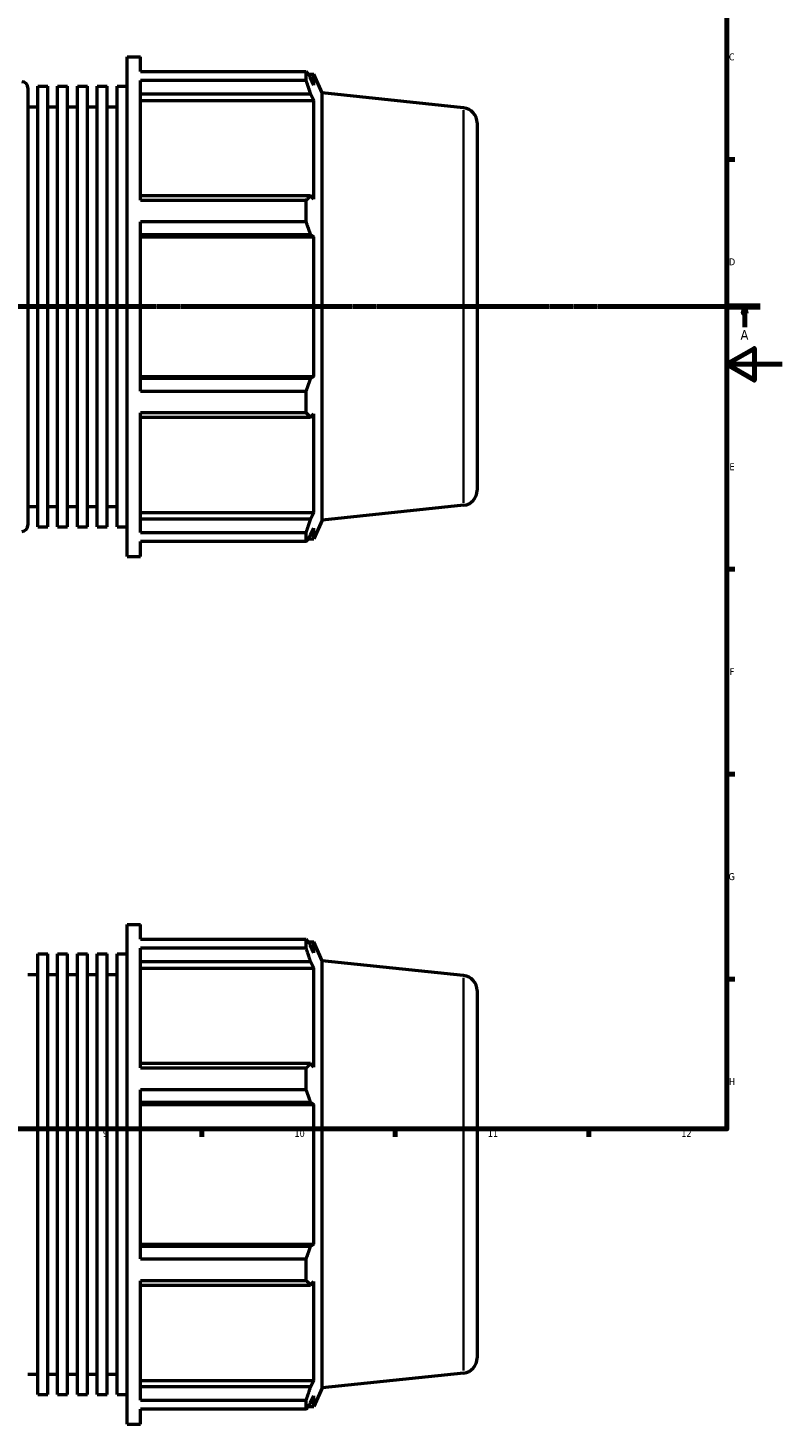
# Model space of a CAD drawing. Header units: millimetres. Extents: x -183 to 1435, y -87 to 1007.
# Tile 4 of 7: x 568 to 841, y -87 to 419. Entities that reach past the tile are written whole.
import ezdxf

# ---------------------------------------------------------------- set-up
doc = ezdxf.new("R2010")
doc.units = ezdxf.units.MM
doc.linetypes.add('CHAIN', pattern=[0.7087, 0.4724, -0.0591, 0.1181, -0.0591])
for name, color, linetype, lineweight in [('Border (ISO)', 7, 'Continuous', 70), ('Section Line (ISO)', 7, 'CHAIN', 70), ('Visible (ISO)', 7, 'Continuous', 50), ('Visible Narrow (ISO)', 7, 'Continuous', 35)]:
    doc.layers.add(name, color=color, linetype=linetype, lineweight=lineweight)
doc.styles.add('Label Text (ISO)', font='tahoma.ttf')
doc.styles.add('Note Text (ISO)', font='tahoma.ttf')

# ---------------------------------------------------------------- blocks, each defined once
blk = doc.blocks.new('Borders Default Border')
at = {"layer": 'Border (ISO)'}
for p, q in [((821, 371.25), (823.9, 371.25)), ((821, 222.75), (823.9, 222.75)), ((821, 148.5), (823.9, 148.5)), ((821, 74.25), (823.9, 74.25)), ((630.75, 20), (630.75, 17.1)), ((700.83, 20), (700.83, 17.1)), ((770.92, 20), (770.92, 17.1))]:
    blk.add_line(p, q, dxfattribs=at)
at = {"layer": 'Border (ISO)', "flags": 128}
for points in [[(20, 20), (20, 574), (821, 574), (821, 20), (20, 20)], [(841, 297), (821, 297), (831, 302.77), (831, 291.23), (821, 297)]]:
    blk.add_lwpolyline(points, dxfattribs=at)
at = {"layer": 'Border (ISO)', "color": 232, "true_color": 0xca0064, "char_height": 2.5, "attachment_point": 7, "style": 'Note Text (ISO)'}
for s, insert in [('C', (821.73, 407.08)), ('D', (821.73, 332.88)), ('E', (821.94, 258.63)), ('F', (822, 184.38)), ('G', (821.61, 110.08)), ('H', (821.74, 35.88)), ('9', (594.88, 17.05)), ('10', (664.29, 17.05)), ('11', (734.37, 17.1)), ('12', (804.46, 17.1))]:
    blk.add_mtext(s, dxfattribs=dict(at, insert=insert))
blk = doc.blocks.new('2dTransSection0')
at = {"layer": 'Section Line (ISO)', "linetype": 'CHAIN'}
blk.add_line((235.03, 317.93), (833.03, 317.93), dxfattribs=at)
at = {"layer": 'Section Line (ISO)', "linetype": 'Continuous', "lineweight": 140}
blk.add_line((821.86, 317.93), (833.03, 317.93), dxfattribs=at)
at = {"layer": 'Section Line (ISO)', "linetype": 'Continuous'}
for p, q in [((827.45, 317.93), (826.95, 315.43)), ((826.95, 315.43), (827.95, 315.43)), ((827.45, 315.43), (827.45, 317.93)), ((827.95, 315.43), (827.45, 317.93)), ((827.45, 310.43), (827.45, 315.43))]:
    blk.add_line(p, q, dxfattribs=at)
at = {"layer": 'Section Line (ISO)', "linetype": 'Continuous', "flags": 128}
blk.add_lwpolyline([(827.95, 315.43), (827.45, 317.93), (826.95, 315.43), (827.95, 315.43)], dxfattribs=at)
at = {"layer": 'Section Line (ISO)'}
blk.add_solid([(827.95, 315.43), (827.45, 317.93), (826.95, 315.43), (827.95, 315.43)], dxfattribs=at)
at = {"layer": 'Section Line (ISO)', "insert": (825.96, 305.93), "char_height": 3.5, "attachment_point": 7, "style": 'Label Text (ISO)'}
blk.add_mtext('A', dxfattribs=at)

msp = doc.modelspace()

# ---------------------------------------------------------------- linework, layer by layer
at = {"layer": 'Visible (ISO)'}
for p, q in [((603.648, 227.427), (603.648, 408.427)), ((603.648, 408.427), (608.561, 408.427)), ((608.561, 403.081), (608.561, 408.427)), ((608.561, 403.081), (668.556, 403.081)), ((608.561, 356.472), (608.561, 399.809)), ((668.556, 399.809), (608.561, 399.809)), ((668.556, 399.809), (668.556, 403.081)), ((669.258, 402.092), (671.377, 402.092)), ((671.377, 398.197), (670.168, 400.786)), ((674.388, 395.328), (671.377, 402.092)), ((671.377, 398.197), (671.377, 402.092)), ((567.717, 397.177), (567.717, 238.677)), ((571.31, 238.106), (571.31, 397.748)), ((571.31, 397.748), (574.903, 397.748)), ((574.903, 238.106), (574.903, 397.748)), ((578.496, 238.106), (578.496, 397.748)), ((578.496, 397.748), (582.09, 397.748)), ((582.09, 238.106), (582.09, 397.748)), ((585.683, 238.106), (585.683, 397.748)), ((585.683, 397.748), (589.276, 397.748)), ((589.276, 238.106), (589.276, 397.748)), ((592.869, 238.106), (592.869, 397.748)), ((592.869, 397.748), (596.462, 397.748)), ((596.462, 238.106), (596.462, 397.748)), ((600.055, 238.106), (600.055, 397.748)), ((600.055, 397.748), (603.648, 397.748)), ((608.561, 394.991), (670.168, 394.991)), ((670.168, 394.991), (671.377, 392.583)), ((674.388, 240.527), (674.388, 395.328)), ((725.606, 389.945), (674.388, 395.328)), ((567.717, 390.327), (571.31, 390.327)), ((574.903, 390.327), (578.496, 390.327)), ((582.09, 390.327), (585.683, 390.327)), ((589.276, 390.327), (592.869, 390.327)), ((596.462, 390.327), (600.055, 390.327)), ((608.561, 392.583), (671.377, 392.583)), ((671.377, 356.79), (671.377, 392.583)), ((730.531, 384.475), (730.531, 251.38)), ((670.168, 358.044), (608.561, 358.044)), ((608.561, 356.472), (668.556, 356.472)), ((668.556, 348.571), (668.556, 356.472)), ((671.377, 356.79), (670.168, 358.044)), ((608.561, 287.284), (608.561, 348.571)), ((668.556, 348.571), (608.561, 348.571)), ((608.561, 344.053), (670.168, 344.053)), ((670.168, 344.053), (671.377, 343.236)), ((608.561, 343.236), (671.377, 343.236)), ((671.377, 292.618), (671.377, 343.236)), ((608.561, 292.618), (671.377, 292.618)), ((670.168, 291.802), (608.561, 291.802)), ((671.377, 292.618), (670.168, 291.802)), ((608.561, 287.284), (668.556, 287.284)), ((668.556, 279.383), (668.556, 287.284)), ((608.561, 236.046), (608.561, 279.383)), ((668.556, 279.383), (608.561, 279.383)), ((670.168, 277.811), (671.377, 279.064)), ((671.377, 243.272), (671.377, 279.064)), ((608.561, 277.811), (670.168, 277.811)), ((567.717, 245.527), (571.31, 245.527)), ((574.903, 245.527), (578.496, 245.527)), ((582.09, 245.527), (585.683, 245.527)), ((589.276, 245.527), (592.869, 245.527)), ((596.462, 245.527), (600.055, 245.527)), ((608.561, 243.272), (671.377, 243.272)), ((671.377, 243.272), (670.168, 240.864)), ((725.606, 245.91), (674.388, 240.527)), ((571.31, 238.106), (574.903, 238.106)), ((578.496, 238.106), (582.09, 238.106)), ((585.683, 238.106), (589.276, 238.106)), ((592.869, 238.106), (596.462, 238.106)), ((600.055, 238.106), (603.648, 238.106)), ((670.168, 240.864), (608.561, 240.864)), ((674.388, 240.527), (671.377, 233.762)), ((608.561, 236.046), (668.556, 236.046)), ((608.561, 227.427), (608.561, 232.773)), ((668.556, 232.773), (608.561, 232.773)), ((668.556, 232.773), (668.556, 236.046)), ((669.258, 233.762), (671.377, 233.762)), ((670.168, 235.068), (671.377, 237.658)), ((671.377, 233.762), (671.377, 237.658)), ((603.648, 227.427), (608.561, 227.427)), ((603.648, -86.971), (603.648, 94.029)), ((603.648, 94.029), (608.561, 94.029)), ((608.561, 88.683), (608.561, 94.029)), ((608.561, 88.683), (668.556, 88.683)), ((668.556, 85.41), (668.556, 88.683)), ((669.258, 87.694), (671.377, 87.694)), ((671.377, 83.798), (670.168, 86.388)), ((674.388, 80.93), (671.377, 87.694)), ((671.377, 83.798), (671.377, 87.694)), ((571.31, -76.292), (571.31, 83.35)), ((571.31, 83.35), (574.903, 83.35)), ((574.903, -76.292), (574.903, 83.35)), ((578.496, -76.292), (578.496, 83.35)), ((578.496, 83.35), (582.09, 83.35)), ((582.09, -76.292), (582.09, 83.35)), ((585.683, -76.292), (585.683, 83.35)), ((585.683, 83.35), (589.276, 83.35)), ((589.276, -76.292), (589.276, 83.35)), ((592.869, -76.292), (592.869, 83.35)), ((592.869, 83.35), (596.462, 83.35)), ((596.462, -76.292), (596.462, 83.35)), ((600.055, -76.292), (600.055, 83.35)), ((600.055, 83.35), (603.648, 83.35)), ((608.561, 42.073), (608.561, 85.41)), ((668.556, 85.41), (608.561, 85.41)), ((567.717, 75.929), (571.31, 75.929)), ((574.903, 75.929), (578.496, 75.929)), ((582.09, 75.929), (585.683, 75.929)), ((589.276, 75.929), (592.869, 75.929)), ((596.462, 75.929), (600.055, 75.929)), ((608.561, 80.592), (670.168, 80.592)), ((608.561, 78.184), (671.377, 78.184)), ((670.168, 80.592), (671.377, 78.184)), ((671.377, 42.392), (671.377, 78.184)), ((674.388, -73.872), (674.388, 80.93)), ((725.606, 75.546), (674.388, 80.93)), ((730.531, 70.077), (730.531, -63.019)), ((670.168, 43.646), (608.561, 43.646)), ((608.561, 42.073), (668.556, 42.073)), ((668.556, 34.173), (668.556, 42.073)), ((671.377, 42.392), (670.168, 43.646)), ((608.561, -27.115), (608.561, 34.173)), ((668.556, 34.173), (608.561, 34.173)), ((608.561, 29.654), (670.168, 29.654)), ((608.561, 28.838), (671.377, 28.838)), ((670.168, 29.654), (671.377, 28.838)), ((671.377, -21.78), (671.377, 28.838)), ((608.561, -21.78), (671.377, -21.78)), ((670.168, -22.597), (608.561, -22.597)), ((671.377, -21.78), (670.168, -22.597)), ((608.561, -27.115), (668.556, -27.115)), ((668.556, -35.016), (668.556, -27.115)), ((608.561, -78.353), (608.561, -35.016)), ((668.556, -35.016), (608.561, -35.016)), ((670.168, -36.588), (671.377, -35.334)), ((671.377, -71.126), (671.377, -35.334)), ((608.561, -36.588), (670.168, -36.588)), ((567.717, -68.871), (571.31, -68.871)), ((574.903, -68.871), (578.496, -68.871)), ((582.09, -68.871), (585.683, -68.871)), ((589.276, -68.871), (592.869, -68.871)), ((596.462, -68.871), (600.055, -68.871)), ((725.606, -68.489), (674.388, -73.872)), ((608.561, -71.126), (671.377, -71.126)), ((670.168, -73.535), (608.561, -73.535)), ((671.377, -71.126), (670.168, -73.535)), ((674.388, -73.872), (671.377, -80.636)), ((571.31, -76.292), (574.903, -76.292)), ((578.496, -76.292), (582.09, -76.292)), ((585.683, -76.292), (589.276, -76.292)), ((592.869, -76.292), (596.462, -76.292)), ((600.055, -76.292), (603.648, -76.292)), ((608.561, -78.353), (668.556, -78.353)), ((668.556, -81.625), (668.556, -78.353)), ((669.258, -80.636), (671.377, -80.636)), ((670.168, -79.33), (671.377, -76.741)), ((671.377, -80.636), (671.377, -76.741)), ((608.561, -86.971), (608.561, -81.625)), ((668.556, -81.625), (608.561, -81.625)), ((603.648, -86.971), (608.561, -86.971))]:
    msp.add_line(p, q, dxfattribs=at)
for centre, radius, start, end in [((565.517, 397.177), 2.2, 0, 90), ((725.031, 384.475), 5.5, 0, 84), ((725.031, 251.38), 5.5, 276, 0), ((565.517, 238.677), 2.2, 270, 0), ((725.031, 70.077), 5.5, 0, 84), ((725.031, -63.019), 5.5, 276, 0)]:
    msp.add_arc(centre, radius, start, end, dxfattribs=at)
for points, weights in [([(668.556, 403.081), (669.394, 401.91), (670.168, 400.786)], [1, 1.00167698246, 1.00253771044]), ([(670.168, 394.991), (669.394, 397.351), (668.556, 399.809)], [1.00253771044, 1.00167698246, 1]), ([(668.556, 356.472), (669.394, 357.274), (670.168, 358.044)], [1, 1.00167698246, 1.00253771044]), ([(670.168, 344.053), (669.394, 346.266), (668.556, 348.571)], [1.00253771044, 1.00167698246, 1]), ([(668.556, 287.284), (669.394, 289.589), (670.168, 291.802)], [1, 1.00167698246, 1.00253771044]), ([(670.168, 277.811), (669.394, 278.581), (668.556, 279.383)], [1.00253771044, 1.00167698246, 1]), ([(668.556, 236.046), (669.394, 238.504), (670.168, 240.864)], [1, 1.00167698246, 1.00253771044]), ([(670.168, 235.068), (669.394, 233.944), (668.556, 232.773)], [1.00253771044, 1.00167698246, 1]), ([(668.556, 88.683), (669.394, 87.512), (670.168, 86.388)], [1, 1.00167698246, 1.00253771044]), ([(670.168, 80.592), (669.394, 82.952), (668.556, 85.41)], [1.00253771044, 1.00167698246, 1]), ([(668.556, 42.073), (669.394, 42.875), (670.168, 43.646)], [1, 1.00167698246, 1.00253771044]), ([(670.168, 29.654), (669.394, 31.867), (668.556, 34.173)], [1.00253771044, 1.00167698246, 1]), ([(668.556, -27.115), (669.394, -24.81), (670.168, -22.597)], [1, 1.00167698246, 1.00253771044]), ([(670.168, -36.588), (669.394, -35.818), (668.556, -35.016)], [1.00253771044, 1.00167698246, 1]), ([(668.556, -78.353), (669.394, -75.895), (670.168, -73.535)], [1, 1.00167698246, 1.00253771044]), ([(670.168, -79.33), (669.394, -80.454), (668.556, -81.625)], [1.00253771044, 1.00167698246, 1])]:
    msp.add_rational_spline(points, weights, degree=2, dxfattribs=at)
at = {"layer": 'Visible Narrow (ISO)'}
for p, q in [((725.606, 246.796), (725.606, 389.058)), ((725.606, -67.602), (725.606, 74.66))]:
    msp.add_line(p, q, dxfattribs=at)

# ---------------------------------------------------------------- block references
msp.add_blockref('Borders Default Border', (0, 0))
at = {"layer": 'Section Line (ISO)'}
msp.add_blockref('2dTransSection0', (0, 0), dxfattribs=at)

doc.saveas('drawing.dxf')
